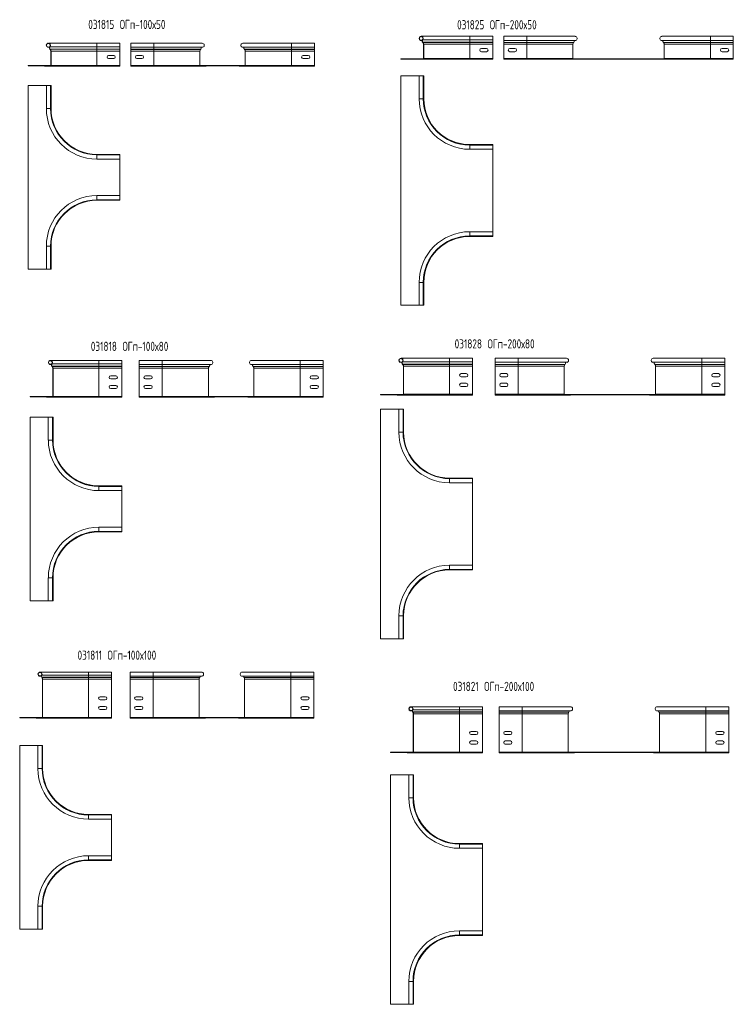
# Model space of a CAD drawing. Header units: millimetres. Extents: x -110 to 5821, y -2524 to 390.
# Tile 3 of 4: x 1359 to 2913, y -1865 to 280. Entities that reach past the tile are written whole.
import ezdxf

# ---------------------------------------------------------------- set-up
doc = ezdxf.new("R2010")
doc.units = ezdxf.units.MM
doc.styles.add('SLDTEXTSTYLE4', font='TXT', dxfattribs={"width": 0.7, "bigfont": 'bigfont'})

msp = doc.modelspace()

# ---------------------------------------------------------------- linework, layer by layer
at = {"color": 7, "linetype": 'Continuous', "lineweight": 15}
for p, q in [((2338.9, 243.3), (2233.2, 243.3)), ((2236.7, 235.8), (2236.3, 236.2)), ((2388.9, 243.3), (2338.9, 243.3)), ((2388.9, 235.8), (2388.9, 243.3)), ((2463, 243.3), (2413, 243.3)), ((2413, 243.3), (2413, 234.5)), ((2568.6, 243.3), (2463, 243.3)), ((2863, 243.3), (2757.3, 243.3)), ((2913, 243.3), (2863, 243.3)), ((2913, 243.3), (2913, 234.5)), ((1419.8, 219.4), (1420, 219.9)), ((1419.8, 219.4), (1423.6, 219.4)), ((1420, 219.9), (1423.8, 219.9)), ((1527.1, 228.2), (1421.4, 228.2)), ((1424.9, 220.7), (1424.5, 221.1)), ((1425.1, 215.4), (1424.7, 215.1)), ((1425.1, 214.7), (1424.7, 215.1)), ((1424.9, 220.7), (1527.1, 220.7)), ((1425.5, 215.1), (1425.1, 215.4)), ((1425.1, 215.4), (1527.1, 215.4)), ((1425.5, 215.1), (1425.1, 214.7)), ((1425.5, 215.1), (1527.1, 215.1)), ((1577.1, 228.2), (1527.1, 228.2)), ((1527.1, 215.4), (1527.1, 220.7)), ((1527.1, 220.7), (1577.1, 220.7)), ((1527.1, 215.1), (1527.1, 215.4)), ((1527.1, 215.4), (1577.1, 215.4)), ((1527.1, 210.9), (1527.1, 215.1)), ((1527.1, 215.1), (1577.1, 215.1)), ((1577.1, 220.7), (1577.1, 228.2)), ((1577.1, 215.4), (1577.1, 220.7)), ((1577.1, 215.1), (1577.1, 215.4)), ((1577.1, 210.9), (1577.1, 215.1)), ((1650.7, 228.2), (1600.7, 228.2)), ((1600.7, 228.2), (1600.7, 219.4)), ((1650.7, 219.4), (1600.7, 219.4)), ((1600.7, 215.1), (1600.7, 219.4)), ((1650.7, 215.1), (1600.7, 215.1)), ((1600.7, 214.7), (1600.7, 215.1)), ((1650.7, 214.7), (1600.7, 214.7)), ((1600.7, 210.9), (1600.7, 214.7)), ((1756.4, 228.2), (1650.7, 228.2)), ((1758, 219.4), (1650.7, 219.4)), ((1753.1, 215.1), (1650.7, 215.1)), ((1650.7, 214.7), (1650.7, 215.1)), ((1752.8, 214.7), (1650.7, 214.7)), ((1650.7, 210.9), (1650.7, 214.7)), ((1752.8, 214.7), (1753.1, 215.1)), ((1950.7, 219.4), (1843.5, 219.4)), ((1950.7, 228.2), (1845.1, 228.2)), ((1950.7, 215.1), (1848.3, 215.1)), ((1848.7, 214.7), (1848.3, 215.1)), ((1950.7, 214.7), (1848.7, 214.7)), ((2000.7, 228.2), (1950.7, 228.2)), ((2000.7, 219.4), (1950.7, 219.4)), ((2000.7, 215.1), (1950.7, 215.1)), ((1950.7, 214.7), (1950.7, 215.1)), ((2000.7, 214.7), (1950.7, 214.7)), ((1950.7, 210.9), (1950.7, 214.7)), ((2000.7, 228.2), (2000.7, 219.4)), ((2000.7, 215.1), (2000.7, 219.4)), ((2000.7, 214.7), (2000.7, 215.1)), ((2000.7, 210.9), (2000.7, 214.7)), ((2231.6, 234.5), (2231.8, 235)), ((2231.6, 234.5), (2235.4, 234.5)), ((2231.8, 235), (2235.5, 235)), ((2236.9, 230.5), (2236.5, 230.1)), ((2236.8, 229.8), (2236.5, 230.1)), ((2236.7, 235.8), (2338.9, 235.8)), ((2237.2, 230.1), (2236.8, 229.8)), ((2237.2, 230.1), (2236.9, 230.5)), ((2236.9, 230.5), (2338.9, 230.5)), ((2237.2, 230.1), (2338.9, 230.1)), ((2238.9, 226), (2238.3, 226)), ((2238.3, 194.8), (2238.3, 226)), ((2238.9, 194.8), (2238.9, 226)), ((2238.9, 226), (2338.9, 226)), ((2338.9, 230.5), (2338.9, 235.8)), ((2338.9, 235.8), (2388.9, 235.8)), ((2338.9, 230.1), (2338.9, 230.5)), ((2338.9, 230.5), (2388.9, 230.5)), ((2338.9, 226), (2338.9, 230.1)), ((2338.9, 230.1), (2388.9, 230.1)), ((2338.9, 194.8), (2338.9, 226)), ((2338.9, 226), (2388.9, 226)), ((2375.4, 216.8), (2364.4, 216.8)), ((2388.9, 230.5), (2388.9, 235.8)), ((2388.9, 230.1), (2388.9, 230.5)), ((2388.9, 226), (2388.9, 230.1)), ((2388.9, 194.8), (2388.9, 226)), ((2463, 234.5), (2413, 234.5)), ((2413, 230.1), (2413, 234.5)), ((2463, 230.1), (2413, 230.1)), ((2413, 229.8), (2413, 230.1)), ((2463, 229.8), (2413, 229.8)), ((2413, 226), (2413, 229.8)), ((2463, 226), (2413, 226)), ((2413, 194.8), (2413, 226)), ((2437.5, 216.8), (2426.5, 216.8)), ((2570.2, 234.5), (2463, 234.5)), ((2565.4, 230.1), (2463, 230.1)), ((2463, 229.8), (2463, 230.1)), ((2565, 229.8), (2463, 229.8)), ((2463, 226), (2463, 229.8)), ((2563.5, 226), (2463, 226)), ((2463, 194.8), (2463, 226)), ((2563.5, 194.8), (2563.5, 226)), ((2565, 229.8), (2565.4, 230.1)), ((2863, 234.5), (2755.7, 234.5)), ((2863, 230.1), (2760.6, 230.1)), ((2760.9, 229.8), (2760.6, 230.1)), ((2863, 229.8), (2760.9, 229.8)), ((2863, 226), (2762.4, 226)), ((2762.4, 194.8), (2762.4, 226)), ((2913, 234.5), (2863, 234.5)), ((2913, 230.1), (2863, 230.1)), ((2863, 229.8), (2863, 230.1)), ((2913, 229.8), (2863, 229.8)), ((2863, 226), (2863, 229.8)), ((2913, 226), (2863, 226)), ((2863, 194.8), (2863, 226)), ((2888.5, 216.8), (2899.5, 216.8)), ((2913, 230.1), (2913, 234.5)), ((2913, 229.8), (2913, 230.1)), ((2913, 226), (2913, 229.8)), ((2913, 194.8), (2913, 226)), ((1427.1, 210.9), (1426.6, 210.9)), ((1426.6, 179.7), (1426.6, 210.9)), ((1427.1, 179.7), (1427.1, 210.9)), ((1427.1, 210.9), (1527.1, 210.9)), ((1527.1, 179.7), (1527.1, 210.9)), ((1527.1, 210.9), (1577.1, 210.9)), ((1563.6, 201.7), (1552.6, 201.7)), ((1552.6, 194.7), (1563.6, 194.7)), ((1577.1, 179.7), (1577.1, 210.9)), ((1650.7, 210.9), (1600.7, 210.9)), ((1600.7, 179.7), (1600.7, 210.9)), ((1625.2, 201.7), (1614.2, 201.7)), ((1614.2, 194.7), (1625.2, 194.7)), ((1751.3, 210.9), (1650.7, 210.9)), ((1650.7, 179.7), (1650.7, 210.9)), ((1751.3, 179.7), (1751.3, 210.9)), ((1950.7, 210.9), (1850.2, 210.9)), ((1850.2, 179.7), (1850.2, 210.9)), ((2000.7, 210.9), (1950.7, 210.9)), ((1950.7, 179.7), (1950.7, 210.9)), ((1976.2, 201.7), (1987.2, 201.7)), ((1987.2, 194.7), (1976.2, 194.7)), ((2000.7, 179.7), (2000.7, 210.9)), ((2188.9, 194.5), (2188.9, 193.8)), ((2188.9, 194.5), (2237.4, 194.5)), ((2188.9, 193.8), (2237.4, 193.8)), ((2224.9, 193.8), (2237.4, 193.8)), ((2224.9, 193.3), (2224.9, 193.8)), ((2224.9, 193.3), (2237.4, 193.3)), ((2237.4, 194.5), (2237.4, 193.8)), ((2237.4, 194.5), (2238.3, 194.5)), ((2237.4, 193.3), (2237.4, 193.8)), ((2237.4, 193.3), (2338.9, 193.3)), ((2338.9, 193.3), (2237.4, 193.3)), ((2238.9, 194.8), (2238.3, 194.8)), ((2238.9, 194.8), (2338.9, 194.8)), ((2338.9, 193.3), (2338.9, 194.8)), ((2338.9, 194.8), (2388.9, 194.8)), ((2338.9, 193.3), (2388.9, 193.3)), ((2364.4, 209.8), (2375.4, 209.8)), ((2388.9, 193.3), (2388.9, 194.8)), ((2413, 194.5), (2413, 194.8)), ((2463, 194.8), (2413, 194.8)), ((2413, 194.5), (2413, 193.8)), ((2413, 194.5), (2913, 194.5)), ((2413, 193.8), (2913, 193.8)), ((2413, 193.3), (2413, 193.8)), ((2463, 193.3), (2413, 193.3)), ((2426.5, 209.8), (2437.5, 209.8)), ((2563.5, 194.8), (2463, 194.8)), ((2463, 193.3), (2463, 193.8)), ((2577, 193.3), (2463, 193.3)), ((2577, 193.3), (2577, 193.8)), ((2749, 193.3), (2749, 193.8)), ((2863, 193.3), (2749, 193.3)), ((2863, 194.8), (2762.4, 194.8)), ((2913, 194.8), (2863, 194.8)), ((2863, 193.3), (2863, 193.8)), ((2913, 193.3), (2863, 193.3)), ((2899.5, 209.8), (2888.5, 209.8)), ((2913, 194.5), (2913, 194.8)), ((2913, 194.5), (2913, 193.8)), ((2913, 193.3), (2913, 193.8)), ((1377.1, 179.5), (1377.1, 178.8)), ((1377.1, 179.5), (1425.6, 179.5)), ((1377.1, 178.8), (1425.6, 178.8)), ((1413.1, 178.8), (1425.6, 178.8)), ((1413.1, 178.2), (1413.1, 178.8)), ((1413.1, 178.2), (1425.6, 178.2)), ((1425.6, 179.5), (1425.6, 178.8)), ((1425.6, 179.5), (1426.5, 179.5)), ((1425.6, 178.2), (1425.6, 178.8)), ((1425.6, 178.2), (1527.1, 178.2)), ((1527.1, 178.2), (1425.6, 178.2)), ((1427.1, 179.7), (1426.6, 179.7)), ((1427.1, 179.7), (1527.1, 179.7)), ((1527.1, 178.2), (1527.1, 179.7)), ((1527.1, 179.7), (1577.1, 179.7)), ((1527.1, 178.2), (1577.1, 178.2)), ((1577.1, 178.2), (1577.1, 179.7)), ((1600.7, 179.5), (1600.7, 179.7)), ((1650.7, 179.7), (1600.7, 179.7)), ((1600.7, 179.5), (1600.7, 178.8)), ((1600.7, 179.5), (2000.7, 179.5)), ((1600.7, 178.8), (2000.7, 178.8)), ((1600.7, 178.2), (1600.7, 178.8)), ((1650.7, 178.2), (1600.7, 178.2)), ((1751.3, 179.7), (1650.7, 179.7)), ((1650.7, 178.2), (1650.7, 178.8)), ((1764.7, 178.2), (1650.7, 178.2)), ((1764.7, 178.2), (1764.7, 178.8)), ((1836.7, 178.2), (1836.7, 178.8)), ((1950.7, 178.2), (1836.7, 178.2)), ((1950.7, 179.7), (1850.2, 179.7)), ((2000.7, 179.7), (1950.7, 179.7)), ((1950.7, 178.2), (1950.7, 178.8)), ((2000.7, 178.2), (1950.7, 178.2)), ((2000.7, 179.5), (2000.7, 179.7)), ((2000.7, 179.5), (2000.7, 178.8)), ((2000.7, 178.2), (2000.7, 178.8)), ((2228.6, 157.5), (2188.9, 157.5)), ((2188.9, 157.5), (2188.9, -342.5)), ((2228.6, 157.5), (2228.6, 107.5)), ((2237.7, 157.5), (2228.6, 157.5)), ((2237.7, 107.5), (2237.7, 157.5)), ((2238.9, 157.5), (2237.7, 157.5)), ((2238.9, 107.5), (2238.9, 157.5)), ((1416.9, 136.2), (1377.1, 136.2)), ((1377.1, 136.2), (1377.1, -263.8)), ((1416.9, 136.2), (1416.9, 86.2)), ((1426, 136.2), (1416.9, 136.2)), ((1426, 86.2), (1426, 136.2)), ((1427.1, 136.2), (1426, 136.2)), ((1427.1, 86.2), (1427.1, 136.2)), ((2388.9, 7.5), (2338.9, 7.5)), ((2388.9, 6.4), (2338.9, 6.4)), ((2388.9, 7.5), (2388.9, 6.4)), ((2388.9, 6.4), (2388.9, -2.7)), ((1577.1, -13.8), (1527.1, -13.8)), ((1577.1, -14.9), (1527.1, -14.9)), ((1577.1, -13.8), (1577.1, -14.9)), ((1577.1, -14.9), (1577.1, -24)), ((2338.9, -2.7), (2388.9, -2.7)), ((2388.9, -182.3), (2388.9, -2.7)), ((1527.1, -24), (1577.1, -24)), ((1577.1, -103.6), (1577.1, -24)), ((1577.1, -103.6), (1527.1, -103.6)), ((1577.1, -112.7), (1577.1, -103.6)), ((1527.1, -112.7), (1577.1, -112.7)), ((1527.1, -113.8), (1577.1, -113.8)), ((1577.1, -113.8), (1577.1, -112.7)), ((2388.9, -182.3), (2338.9, -182.3)), ((2338.9, -191.4), (2388.9, -191.4)), ((2338.9, -192.5), (2388.9, -192.5)), ((2388.9, -191.4), (2388.9, -182.3)), ((2388.9, -192.5), (2388.9, -191.4)), ((1416.9, -213.8), (1416.9, -263.8)), ((1426, -263.8), (1426, -213.8)), ((1427.1, -263.8), (1427.1, -213.8)), ((1377.1, -263.8), (1416.9, -263.8)), ((1426, -263.8), (1416.9, -263.8)), ((1427.1, -263.8), (1426, -263.8)), ((2228.6, -292.5), (2228.6, -342.5)), ((2237.7, -342.5), (2237.7, -292.5)), ((2238.9, -342.5), (2238.9, -292.5)), ((2188.9, -342.5), (2228.6, -342.5)), ((2237.7, -342.5), (2228.6, -342.5)), ((2238.9, -342.5), (2237.7, -342.5)), ((1424.2, -471.3), (1424.4, -470.7)), ((1424.2, -471.3), (1428, -471.3)), ((1424.4, -470.7), (1428.2, -470.7)), ((1531.5, -462.4), (1425.8, -462.4)), ((1429.3, -469.9), (1428.9, -469.5)), ((1429.3, -469.9), (1531.5, -469.9)), ((1581.5, -462.4), (1531.5, -462.4)), ((1531.5, -475.2), (1531.5, -469.9)), ((1531.5, -469.9), (1581.5, -469.9)), ((1581.5, -469.9), (1581.5, -462.4)), ((1581.5, -475.2), (1581.5, -469.9)), ((1669.4, -462.4), (1619.4, -462.4)), ((1619.4, -462.4), (1619.4, -471.3)), ((1669.4, -471.3), (1619.4, -471.3)), ((1619.4, -475.6), (1619.4, -471.3)), ((1775, -462.4), (1669.4, -462.4)), ((1776.6, -471.3), (1669.4, -471.3)), ((1969.4, -471.3), (1862.1, -471.3)), ((1969.4, -462.4), (1863.7, -462.4)), ((2019.4, -462.4), (1969.4, -462.4)), ((2019.4, -471.3), (1969.4, -471.3)), ((2019.4, -462.4), (2019.4, -471.3)), ((2019.4, -475.6), (2019.4, -471.3)), ((2187.7, -466.7), (2187.9, -466.2)), ((2187.7, -466.7), (2191.4, -466.7)), ((2187.9, -466.2), (2191.6, -466.2)), ((2294.9, -457.9), (2189.3, -457.9)), ((2192.8, -465.4), (2192.3, -465)), ((2192.9, -470.7), (2192.5, -471.1)), ((2192.9, -471.4), (2192.5, -471.1)), ((2192.8, -465.4), (2294.9, -465.4)), ((2193.3, -471.1), (2192.9, -470.7)), ((2192.9, -470.7), (2294.9, -470.7)), ((2193.3, -471.1), (2192.9, -471.4)), ((2193.3, -471.1), (2294.9, -471.1)), ((2344.9, -457.9), (2294.9, -457.9)), ((2294.9, -470.7), (2294.9, -465.4)), ((2294.9, -465.4), (2344.9, -465.4)), ((2294.9, -471.1), (2294.9, -470.7)), ((2294.9, -470.7), (2344.9, -470.7)), ((2294.9, -475.2), (2294.9, -471.1)), ((2294.9, -471.1), (2344.9, -471.1)), ((2344.9, -465.4), (2344.9, -457.9)), ((2344.9, -470.7), (2344.9, -465.4)), ((2344.9, -471.1), (2344.9, -470.7)), ((2344.9, -475.2), (2344.9, -471.1)), ((2444.2, -457.9), (2394.2, -457.9)), ((2394.2, -457.9), (2394.2, -466.7)), ((2444.2, -466.7), (2394.2, -466.7)), ((2394.2, -471.1), (2394.2, -466.7)), ((2444.2, -471.1), (2394.2, -471.1)), ((2394.2, -471.4), (2394.2, -471.1)), ((2444.2, -471.4), (2394.2, -471.4)), ((2394.2, -475.2), (2394.2, -471.4)), ((2549.9, -457.9), (2444.2, -457.9)), ((2551.5, -466.7), (2444.2, -466.7)), ((2546.6, -471.1), (2444.2, -471.1)), ((2444.2, -471.4), (2444.2, -471.1)), ((2546.3, -471.4), (2444.2, -471.4)), ((2444.2, -475.2), (2444.2, -471.4)), ((2546.3, -471.4), (2546.6, -471.1)), ((2844.2, -466.7), (2737, -466.7)), ((2844.2, -457.9), (2738.6, -457.9)), ((2844.2, -471.1), (2741.8, -471.1)), ((2742.2, -471.4), (2741.8, -471.1)), ((2844.2, -471.4), (2742.2, -471.4)), ((2894.2, -457.9), (2844.2, -457.9)), ((2894.2, -466.7), (2844.2, -466.7)), ((2894.2, -471.1), (2844.2, -471.1)), ((2844.2, -471.4), (2844.2, -471.1)), ((2894.2, -471.4), (2844.2, -471.4)), ((2844.2, -475.2), (2844.2, -471.4)), ((2894.2, -457.9), (2894.2, -466.7)), ((2894.2, -471.1), (2894.2, -466.7)), ((2894.2, -471.4), (2894.2, -471.1)), ((2894.2, -475.2), (2894.2, -471.4)), ((1429.5, -475.2), (1429.1, -475.6)), ((1429.4, -475.9), (1429.1, -475.6)), ((1429.8, -475.6), (1429.4, -475.9)), ((1429.8, -475.6), (1429.5, -475.2)), ((1429.5, -475.2), (1531.5, -475.2)), ((1429.8, -475.6), (1531.5, -475.6)), ((1431.5, -479.7), (1430.9, -479.7)), ((1430.9, -540.9), (1430.9, -479.7)), ((1431.5, -540.9), (1431.5, -479.7)), ((1431.5, -479.7), (1531.5, -479.7)), ((1531.5, -475.6), (1531.5, -475.2)), ((1531.5, -475.2), (1581.5, -475.2)), ((1531.5, -479.7), (1531.5, -475.6)), ((1531.5, -475.6), (1581.5, -475.6)), ((1531.5, -540.9), (1531.5, -479.7)), ((1531.5, -479.7), (1581.5, -479.7)), ((1581.5, -475.6), (1581.5, -475.2)), ((1581.5, -479.7), (1581.5, -475.6)), ((1581.5, -540.9), (1581.5, -479.7)), ((1669.4, -475.6), (1619.4, -475.6)), ((1619.4, -475.9), (1619.4, -475.6)), ((1669.4, -475.9), (1619.4, -475.9)), ((1619.4, -479.7), (1619.4, -475.9)), ((1669.4, -479.7), (1619.4, -479.7)), ((1619.4, -540.9), (1619.4, -479.7)), ((1771.7, -475.6), (1669.4, -475.6)), ((1669.4, -475.9), (1669.4, -475.6)), ((1771.4, -475.9), (1669.4, -475.9)), ((1669.4, -479.7), (1669.4, -475.9)), ((1769.9, -479.7), (1669.4, -479.7)), ((1669.4, -540.9), (1669.4, -479.7)), ((1769.9, -540.9), (1769.9, -479.7)), ((1771.4, -475.9), (1771.7, -475.6)), ((1969.4, -475.6), (1867, -475.6)), ((1867.3, -475.9), (1867, -475.6)), ((1969.4, -475.9), (1867.3, -475.9)), ((1969.4, -479.7), (1868.8, -479.7)), ((1868.8, -540.9), (1868.8, -479.7)), ((2019.4, -475.6), (1969.4, -475.6)), ((1969.4, -475.9), (1969.4, -475.6)), ((2019.4, -475.9), (1969.4, -475.9)), ((1969.4, -479.7), (1969.4, -475.9)), ((2019.4, -479.7), (1969.4, -479.7)), ((1969.4, -540.9), (1969.4, -479.7)), ((2019.4, -475.9), (2019.4, -475.6)), ((2019.4, -479.7), (2019.4, -475.9)), ((2019.4, -540.9), (2019.4, -479.7)), ((2194.4, -536.4), (2194.4, -475.2)), ((2194.9, -475.2), (2194.4, -475.2)), ((2194.9, -536.4), (2194.9, -475.2)), ((2194.9, -475.2), (2294.9, -475.2)), ((2294.9, -536.4), (2294.9, -475.2)), ((2294.9, -475.2), (2344.9, -475.2)), ((2331.4, -491.4), (2320.4, -491.4)), ((2344.9, -536.4), (2344.9, -475.2)), ((2444.2, -475.2), (2394.2, -475.2)), ((2394.2, -536.4), (2394.2, -475.2)), ((2418.7, -491.4), (2407.7, -491.4)), ((2544.8, -475.2), (2444.2, -475.2)), ((2444.2, -536.4), (2444.2, -475.2)), ((2544.8, -536.4), (2544.8, -475.2)), ((2844.2, -475.2), (2743.7, -475.2)), ((2743.7, -536.4), (2743.7, -475.2)), ((2894.2, -475.2), (2844.2, -475.2)), ((2844.2, -536.4), (2844.2, -475.2)), ((2869.7, -491.4), (2880.7, -491.4)), ((2894.2, -536.4), (2894.2, -475.2)), ((1568, -495.9), (1557, -495.9)), ((1557, -502.9), (1568, -502.9)), ((1643.9, -495.9), (1632.9, -495.9)), ((1632.9, -502.9), (1643.9, -502.9)), ((1994.9, -495.9), (2005.9, -495.9)), ((2005.9, -502.9), (1994.9, -502.9)), ((2320.4, -498.4), (2331.4, -498.4)), ((2331.4, -512.4), (2320.4, -512.4)), ((2407.7, -498.4), (2418.7, -498.4)), ((2418.7, -512.4), (2407.7, -512.4)), ((2880.7, -498.4), (2869.7, -498.4)), ((2869.7, -512.4), (2880.7, -512.4)), ((1568, -516.9), (1557, -516.9)), ((1557, -523.9), (1568, -523.9)), ((1643.9, -516.9), (1632.9, -516.9)), ((1632.9, -523.9), (1643.9, -523.9)), ((1994.9, -516.9), (2005.9, -516.9)), ((2005.9, -523.9), (1994.9, -523.9)), ((2320.4, -519.4), (2331.4, -519.4)), ((2407.7, -519.4), (2418.7, -519.4)), ((2880.7, -519.4), (2869.7, -519.4)), ((1381.5, -541.2), (1430, -541.2)), ((1381.5, -541.2), (1381.5, -541.9)), ((1381.5, -541.9), (1430, -541.9)), ((1417.5, -541.9), (1430, -541.9)), ((1417.5, -542.4), (1417.5, -541.9)), ((1417.5, -542.4), (1430, -542.4)), ((1430, -541.2), (1430, -541.9)), ((1430, -541.2), (1430.9, -541.2)), ((1430, -542.4), (1430, -541.9)), ((1430, -542.4), (1531.5, -542.4)), ((1431.5, -540.9), (1430.9, -540.9)), ((1431.5, -540.9), (1531.5, -540.9)), ((1531.5, -542.4), (1531.5, -540.9)), ((1531.5, -540.9), (1581.5, -540.9)), ((1531.5, -542.4), (1581.5, -542.4)), ((1581.5, -542.4), (1581.5, -540.9)), ((1669.4, -540.9), (1619.4, -540.9)), ((1619.4, -541.2), (1619.4, -540.9)), ((1619.4, -541.2), (1619.4, -541.9)), ((1619.4, -541.2), (2019.4, -541.2)), ((1619.4, -541.9), (2019.4, -541.9)), ((1619.4, -542.4), (1619.4, -541.9)), ((1669.4, -542.4), (1619.4, -542.4)), ((1769.9, -540.9), (1669.4, -540.9)), ((1669.4, -542.4), (1669.4, -541.9)), ((1783.4, -542.4), (1669.4, -542.4)), ((1783.4, -542.4), (1783.4, -541.9)), ((1855.4, -542.4), (1855.4, -541.9)), ((1969.4, -542.4), (1855.4, -542.4)), ((1969.4, -540.9), (1868.8, -540.9)), ((2019.4, -540.9), (1969.4, -540.9)), ((1969.4, -542.4), (1969.4, -541.9)), ((2019.4, -542.4), (1969.4, -542.4)), ((2019.4, -541.2), (2019.4, -540.9)), ((2019.4, -541.2), (2019.4, -541.9)), ((2019.4, -542.4), (2019.4, -541.9)), ((2144.9, -536.7), (2193.4, -536.7)), ((2144.9, -536.7), (2144.9, -537.4)), ((2144.9, -537.4), (2193.4, -537.4)), ((2180.9, -537.4), (2193.4, -537.4)), ((2180.9, -537.9), (2180.9, -537.4)), ((2180.9, -537.9), (2193.4, -537.9)), ((2193.4, -536.7), (2193.4, -537.4)), ((2193.4, -536.7), (2194.3, -536.7)), ((2193.4, -537.9), (2193.4, -537.4)), ((2193.4, -537.9), (2294.9, -537.9)), ((2194.9, -536.4), (2194.4, -536.4)), ((2194.9, -536.4), (2294.9, -536.4)), ((2294.9, -537.9), (2294.9, -536.4)), ((2294.9, -536.4), (2344.9, -536.4)), ((2294.9, -537.9), (2344.9, -537.9)), ((2344.9, -537.9), (2344.9, -536.4)), ((2444.2, -536.4), (2394.2, -536.4)), ((2394.2, -536.7), (2394.2, -536.4)), ((2394.2, -536.7), (2394.2, -537.4)), ((2394.2, -536.7), (2894.2, -536.7)), ((2394.2, -537.4), (2894.2, -537.4)), ((2394.2, -537.9), (2394.2, -537.4)), ((2444.2, -537.9), (2394.2, -537.9)), ((2544.8, -536.4), (2444.2, -536.4)), ((2444.2, -537.9), (2444.2, -537.4)), ((2558.2, -537.9), (2444.2, -537.9)), ((2558.2, -537.9), (2558.2, -537.4)), ((2730.2, -537.9), (2730.2, -537.4)), ((2844.2, -537.9), (2730.2, -537.9)), ((2844.2, -536.4), (2743.7, -536.4)), ((2894.2, -536.4), (2844.2, -536.4)), ((2844.2, -537.9), (2844.2, -537.4)), ((2894.2, -537.9), (2844.2, -537.9)), ((2894.2, -536.7), (2894.2, -536.4)), ((2894.2, -536.7), (2894.2, -537.4)), ((2894.2, -537.9), (2894.2, -537.4)), ((2184.7, -568.8), (2144.9, -568.8)), ((2144.9, -568.8), (2144.9, -1068.8)), ((2184.7, -568.8), (2184.7, -618.8)), ((2193.8, -568.8), (2184.7, -568.8)), ((2193.8, -618.8), (2193.8, -568.8)), ((2194.9, -568.8), (2193.8, -568.8)), ((2194.9, -618.8), (2194.9, -568.8)), ((1421.2, -585.9), (1381.5, -585.9)), ((1381.5, -585.9), (1381.5, -985.9)), ((1421.2, -585.9), (1421.2, -635.9)), ((1430.3, -585.9), (1421.2, -585.9)), ((1430.3, -635.9), (1430.3, -585.9)), ((1431.5, -585.9), (1430.3, -585.9)), ((1431.5, -635.9), (1431.5, -585.9)), ((2344.9, -718.8), (2294.9, -718.8)), ((2344.9, -719.9), (2294.9, -719.9)), ((2294.9, -729), (2344.9, -729)), ((2344.9, -718.8), (2344.9, -719.9)), ((2344.9, -719.9), (2344.9, -729)), ((2344.9, -908.6), (2344.9, -729)), ((1581.5, -735.9), (1531.5, -735.9)), ((1581.5, -737.1), (1531.5, -737.1)), ((1531.5, -746.2), (1581.5, -746.2)), ((1581.5, -735.9), (1581.5, -737.1)), ((1581.5, -737.1), (1581.5, -746.2)), ((1581.5, -825.7), (1581.5, -746.2)), ((1581.5, -825.7), (1531.5, -825.7)), ((1531.5, -834.8), (1581.5, -834.8)), ((1531.5, -835.9), (1581.5, -835.9)), ((1581.5, -834.8), (1581.5, -825.7)), ((1581.5, -835.9), (1581.5, -834.8)), ((2344.9, -908.6), (2294.9, -908.6)), ((2294.9, -917.7), (2344.9, -917.7)), ((2294.9, -918.8), (2344.9, -918.8)), ((2344.9, -917.7), (2344.9, -908.6)), ((2344.9, -918.8), (2344.9, -917.7)), ((1421.2, -935.9), (1421.2, -985.9)), ((1430.3, -985.9), (1430.3, -935.9)), ((1431.5, -985.9), (1431.5, -935.9)), ((1381.5, -985.9), (1421.2, -985.9)), ((1430.3, -985.9), (1421.2, -985.9)), ((1431.5, -985.9), (1430.3, -985.9)), ((2184.7, -1018.8), (2184.7, -1068.8)), ((2193.8, -1068.8), (2193.8, -1018.8)), ((2194.9, -1068.8), (2194.9, -1018.8)), ((2144.9, -1068.8), (2184.7, -1068.8)), ((2193.8, -1068.8), (2184.7, -1068.8)), ((2194.9, -1068.8), (2193.8, -1068.8)), ((1401.6, -1150.3), (1401.8, -1149.8)), ((1401.6, -1150.3), (1406.1, -1150.3)), ((1401.8, -1149.8), (1406.1, -1149.8)), ((1508.8, -1141.5), (1403.2, -1141.5)), ((1407.1, -1148.3), (1406.7, -1148)), ((1407.4, -1152.6), (1406.9, -1153)), ((1407.2, -1153.4), (1406.9, -1153)), ((1407.1, -1148.3), (1508.8, -1148.3)), ((1407.7, -1153), (1407.2, -1153.4)), ((1407.7, -1153), (1407.4, -1152.6)), ((1407.4, -1152.6), (1508.8, -1152.6)), ((1407.7, -1153), (1508.8, -1153)), ((1408.8, -1156.6), (1408.3, -1156.6)), ((1408.3, -1240), (1408.3, -1156.6)), ((1408.8, -1240), (1408.8, -1156.6)), ((1408.8, -1156.6), (1508.8, -1156.6)), ((1558.8, -1141.5), (1508.8, -1141.5)), ((1508.8, -1152.6), (1508.8, -1148.3)), ((1508.8, -1148.3), (1558.8, -1148.3)), ((1508.8, -1153), (1508.8, -1152.6)), ((1508.8, -1152.6), (1558.8, -1152.6)), ((1508.8, -1156.6), (1508.8, -1153)), ((1508.8, -1153), (1558.8, -1153)), ((1508.8, -1240), (1508.8, -1156.6)), ((1508.8, -1156.6), (1558.8, -1156.6)), ((1558.8, -1148.3), (1558.8, -1141.5)), ((1558.8, -1152.6), (1558.8, -1148.3)), ((1558.8, -1153), (1558.8, -1152.6)), ((1558.8, -1156.6), (1558.8, -1153)), ((1558.8, -1240), (1558.8, -1156.6)), ((1649.2, -1141.5), (1599.2, -1141.5)), ((1599.2, -1141.5), (1599.2, -1150.3)), ((1649.2, -1150.3), (1599.2, -1150.3)), ((1599.2, -1153), (1599.2, -1150.3)), ((1649.2, -1153), (1599.2, -1153)), ((1599.2, -1153.4), (1599.2, -1153)), ((1649.2, -1153.4), (1599.2, -1153.4)), ((1599.2, -1156.6), (1599.2, -1153.4)), ((1649.2, -1156.6), (1599.2, -1156.6)), ((1599.2, -1240), (1599.2, -1156.6)), ((1754.9, -1141.5), (1649.2, -1141.5)), ((1756.5, -1150.3), (1649.2, -1150.3)), ((1751.1, -1153), (1649.2, -1153)), ((1649.2, -1153.4), (1649.2, -1153)), ((1750.8, -1153.4), (1649.2, -1153.4)), ((1649.2, -1156.6), (1649.2, -1153.4)), ((1749.8, -1156.6), (1649.2, -1156.6)), ((1649.2, -1240), (1649.2, -1156.6)), ((1749.8, -1240), (1749.8, -1156.6)), ((1750.8, -1153.4), (1751.1, -1153)), ((1949.2, -1150.3), (1842, -1150.3)), ((1949.2, -1141.5), (1843.5, -1141.5)), ((1949.2, -1153), (1847.3, -1153)), ((1847.6, -1153.4), (1847.3, -1153)), ((1949.2, -1153.4), (1847.6, -1153.4)), ((1949.2, -1156.6), (1848.7, -1156.6)), ((1848.7, -1240), (1848.7, -1156.6)), ((1999.2, -1141.5), (1949.2, -1141.5)), ((1999.2, -1150.3), (1949.2, -1150.3)), ((1999.2, -1153), (1949.2, -1153)), ((1949.2, -1153.4), (1949.2, -1153)), ((1999.2, -1153.4), (1949.2, -1153.4)), ((1949.2, -1156.6), (1949.2, -1153.4)), ((1999.2, -1156.6), (1949.2, -1156.6)), ((1949.2, -1240), (1949.2, -1156.6)), ((1999.2, -1141.5), (1999.2, -1150.3)), ((1999.2, -1153), (1999.2, -1150.3)), ((1999.2, -1153.4), (1999.2, -1153)), ((1999.2, -1156.6), (1999.2, -1153.4)), ((1999.2, -1240), (1999.2, -1156.6)), ((1545.3, -1195), (1534.3, -1195)), ((1623.7, -1195), (1612.7, -1195)), ((1974.7, -1195), (1985.7, -1195)), ((1534.3, -1202), (1545.3, -1202)), ((1545.3, -1216), (1534.3, -1216)), ((1612.7, -1202), (1623.7, -1202)), ((1623.7, -1216), (1612.7, -1216)), ((1985.7, -1202), (1974.7, -1202)), ((1974.7, -1216), (1985.7, -1216)), ((2316.6, -1216.9), (2210.9, -1216.9)), ((2366.6, -1216.9), (2316.6, -1216.9)), ((2366.6, -1223.7), (2366.6, -1216.9)), ((2452.9, -1216.9), (2402.9, -1216.9)), ((2402.9, -1216.9), (2402.9, -1225.7)), ((2558.5, -1216.9), (2452.9, -1216.9)), ((2852.9, -1216.9), (2747.2, -1216.9)), ((2902.9, -1216.9), (2852.9, -1216.9)), ((2902.9, -1216.9), (2902.9, -1225.7)), ((1358.8, -1240.2), (1358.8, -1240.9)), ((1358.8, -1240.2), (1407.3, -1240.2)), ((1358.8, -1240.9), (1407.3, -1240.9)), ((1394.8, -1240.9), (1407.3, -1240.9)), ((1394.8, -1241.5), (1394.8, -1240.9)), ((1394.8, -1241.5), (1407.3, -1241.5)), ((1407.3, -1240.2), (1407.3, -1240.9)), ((1407.3, -1240.2), (1408.3, -1240.2)), ((1407.3, -1241.5), (1407.3, -1240.9)), ((1407.3, -1241.5), (1508.8, -1241.5)), ((1508.8, -1241.5), (1407.3, -1241.5)), ((1408.8, -1240), (1408.3, -1240)), ((1408.8, -1240), (1508.8, -1240)), ((1508.8, -1241.5), (1508.8, -1240)), ((1508.8, -1240), (1558.8, -1240)), ((1508.8, -1241.5), (1558.8, -1241.5)), ((1534.3, -1223), (1545.3, -1223)), ((1558.8, -1241.5), (1558.8, -1240)), ((1599.2, -1240.2), (1599.2, -1240)), ((1649.2, -1240), (1599.2, -1240)), ((1599.2, -1240.2), (1999.2, -1240.2)), ((1599.2, -1240.2), (1599.2, -1240.9)), ((1599.2, -1241.5), (1599.2, -1240.9)), ((1599.2, -1240.9), (1999.2, -1240.9)), ((1649.2, -1241.5), (1599.2, -1241.5)), ((1612.7, -1223), (1623.7, -1223)), ((1749.8, -1240), (1649.2, -1240)), ((1649.2, -1241.5), (1649.2, -1240.9)), ((1763.2, -1241.5), (1649.2, -1241.5)), ((1763.2, -1241.5), (1763.2, -1240.9)), ((1835.2, -1241.5), (1835.2, -1240.9)), ((1949.2, -1241.5), (1835.2, -1241.5)), ((1949.2, -1240), (1848.7, -1240)), ((1999.2, -1240), (1949.2, -1240)), ((1949.2, -1241.5), (1949.2, -1240.9)), ((1999.2, -1241.5), (1949.2, -1241.5)), ((1985.7, -1223), (1974.7, -1223)), ((1999.2, -1240.2), (1999.2, -1240)), ((1999.2, -1240.2), (1999.2, -1240.9)), ((1999.2, -1241.5), (1999.2, -1240.9)), ((2209.3, -1225.7), (2209.5, -1225.2)), ((2209.3, -1225.7), (2213.8, -1225.7)), ((2209.5, -1225.2), (2213.8, -1225.2)), ((2214.8, -1223.7), (2214.4, -1223.5)), ((2215.1, -1228.1), (2214.6, -1228.4)), ((2214.9, -1228.8), (2214.6, -1228.4)), ((2214.8, -1223.7), (2316.6, -1223.7)), ((2215.4, -1228.5), (2214.9, -1228.8)), ((2215.4, -1228.5), (2215.1, -1228.1)), ((2215.1, -1228.1), (2316.6, -1228.1)), ((2215.4, -1228.5), (2316.6, -1228.5)), ((2216.6, -1232), (2216, -1232)), ((2216, -1315.4), (2216, -1232)), ((2216.6, -1315.4), (2216.6, -1232)), ((2216.6, -1232), (2316.6, -1232)), ((2316.6, -1228.1), (2316.6, -1223.7)), ((2316.6, -1223.7), (2366.6, -1223.7)), ((2316.6, -1228.5), (2316.6, -1228.1)), ((2316.6, -1228.1), (2366.6, -1228.1)), ((2316.6, -1232), (2316.6, -1228.5)), ((2316.6, -1228.5), (2366.6, -1228.5)), ((2316.6, -1315.4), (2316.6, -1232)), ((2316.6, -1232), (2366.6, -1232)), ((2366.6, -1228.1), (2366.6, -1223.7)), ((2366.6, -1228.5), (2366.6, -1228.1)), ((2366.6, -1232), (2366.6, -1228.5)), ((2366.6, -1315.4), (2366.6, -1232)), ((2452.9, -1225.7), (2402.9, -1225.7)), ((2402.9, -1228.4), (2402.9, -1225.7)), ((2452.9, -1228.4), (2402.9, -1228.4)), ((2402.9, -1228.8), (2402.9, -1228.4)), ((2452.9, -1228.8), (2402.9, -1228.8)), ((2402.9, -1232), (2402.9, -1228.8)), ((2452.9, -1232), (2402.9, -1232)), ((2402.9, -1315.4), (2402.9, -1232)), ((2560.1, -1225.7), (2452.9, -1225.7)), ((2554.8, -1228.4), (2452.9, -1228.4)), ((2452.9, -1228.8), (2452.9, -1228.4)), ((2554.5, -1228.8), (2452.9, -1228.8)), ((2452.9, -1232), (2452.9, -1228.8)), ((2553.4, -1232), (2452.9, -1232)), ((2452.9, -1315.4), (2452.9, -1232)), ((2553.4, -1315.4), (2553.4, -1232)), ((2554.5, -1228.8), (2554.8, -1228.4)), ((2852.9, -1225.7), (2745.6, -1225.7)), ((2852.9, -1228.4), (2751, -1228.4)), ((2751.2, -1228.8), (2751, -1228.4)), ((2852.9, -1228.8), (2751.2, -1228.8)), ((2852.9, -1232), (2752.3, -1232)), ((2752.3, -1315.4), (2752.3, -1232)), ((2902.9, -1225.7), (2852.9, -1225.7)), ((2902.9, -1228.4), (2852.9, -1228.4)), ((2852.9, -1228.8), (2852.9, -1228.4)), ((2902.9, -1228.8), (2852.9, -1228.8)), ((2852.9, -1232), (2852.9, -1228.8)), ((2902.9, -1232), (2852.9, -1232)), ((2852.9, -1315.4), (2852.9, -1232)), ((2902.9, -1228.4), (2902.9, -1225.7)), ((2902.9, -1228.8), (2902.9, -1228.4)), ((2902.9, -1232), (2902.9, -1228.8)), ((2902.9, -1315.4), (2902.9, -1232)), ((2353.1, -1270.4), (2342.1, -1270.4)), ((2342.1, -1277.4), (2353.1, -1277.4)), ((2427.4, -1270.4), (2416.4, -1270.4)), ((2416.4, -1277.4), (2427.4, -1277.4)), ((2878.4, -1270.4), (2889.4, -1270.4)), ((2889.4, -1277.4), (2878.4, -1277.4)), ((1398.6, -1301.5), (1358.8, -1301.5)), ((1358.8, -1301.5), (1358.8, -1701.5)), ((1398.6, -1301.5), (1398.6, -1351.5)), ((1407.7, -1301.5), (1398.6, -1301.5)), ((1407.7, -1351.5), (1407.7, -1301.5)), ((1408.8, -1301.5), (1407.7, -1301.5)), ((1408.8, -1351.5), (1408.8, -1301.5)), ((2353.1, -1291.4), (2342.1, -1291.4)), ((2342.1, -1298.4), (2353.1, -1298.4)), ((2427.4, -1291.4), (2416.4, -1291.4)), ((2416.4, -1298.4), (2427.4, -1298.4)), ((2878.4, -1291.4), (2889.4, -1291.4)), ((2889.4, -1298.4), (2878.4, -1298.4)), ((2166.6, -1315.7), (2215.1, -1315.7)), ((2166.6, -1315.7), (2166.6, -1316.4)), ((2166.6, -1316.4), (2215.1, -1316.4)), ((2202.6, -1316.4), (2215.1, -1316.4)), ((2202.6, -1316.9), (2202.6, -1316.4)), ((2202.6, -1316.9), (2215.1, -1316.9)), ((2215.1, -1315.7), (2215.1, -1316.4)), ((2215.1, -1315.7), (2216, -1315.7)), ((2215.1, -1316.9), (2215.1, -1316.4)), ((2215.1, -1316.9), (2316.6, -1316.9)), ((2216.6, -1315.4), (2216, -1315.4)), ((2216.6, -1315.4), (2316.6, -1315.4)), ((2316.6, -1316.9), (2316.6, -1315.4)), ((2316.6, -1315.4), (2366.6, -1315.4)), ((2316.6, -1316.9), (2366.6, -1316.9)), ((2366.6, -1316.9), (2366.6, -1315.4)), ((2402.9, -1315.7), (2402.9, -1315.4)), ((2452.9, -1315.4), (2402.9, -1315.4)), ((2402.9, -1315.7), (2902.9, -1315.7)), ((2402.9, -1315.7), (2402.9, -1316.4)), ((2402.9, -1316.9), (2402.9, -1316.4)), ((2402.9, -1316.4), (2902.9, -1316.4)), ((2452.9, -1316.9), (2402.9, -1316.9)), ((2553.4, -1315.4), (2452.9, -1315.4)), ((2452.9, -1316.9), (2452.9, -1316.4)), ((2566.9, -1316.9), (2452.9, -1316.9)), ((2566.9, -1316.9), (2566.9, -1316.4)), ((2738.9, -1316.9), (2738.9, -1316.4)), ((2852.9, -1316.9), (2738.9, -1316.9)), ((2852.9, -1315.4), (2752.3, -1315.4)), ((2902.9, -1315.4), (2852.9, -1315.4)), ((2852.9, -1316.9), (2852.9, -1316.4)), ((2902.9, -1316.9), (2852.9, -1316.9)), ((2902.9, -1315.7), (2902.9, -1315.4)), ((2902.9, -1315.7), (2902.9, -1316.4)), ((2902.9, -1316.9), (2902.9, -1316.4)), ((1408.8, -1351.5), (1407.7, -1351.5)), ((2206.3, -1364.9), (2166.6, -1364.9)), ((2166.6, -1364.9), (2166.6, -1864.9)), ((2206.3, -1364.9), (2206.3, -1414.9)), ((2215.4, -1364.9), (2206.3, -1364.9)), ((2215.4, -1414.9), (2215.4, -1364.9)), ((2216.6, -1364.9), (2215.4, -1364.9)), ((2216.6, -1414.9), (2216.6, -1364.9)), ((2216.6, -1414.9), (2215.4, -1414.9)), ((1508.8, -1451.5), (1508.8, -1452.6)), ((1558.8, -1451.5), (1508.8, -1451.5)), ((1558.8, -1452.6), (1508.8, -1452.6)), ((1558.8, -1451.5), (1558.8, -1452.6)), ((1558.8, -1452.6), (1558.8, -1461.7)), ((1508.8, -1461.7), (1558.8, -1461.7)), ((1558.8, -1541.2), (1558.8, -1461.7)), ((2316.6, -1514.9), (2316.6, -1516.1)), ((2366.6, -1514.9), (2316.6, -1514.9)), ((2366.6, -1516), (2316.6, -1516)), ((2366.6, -1514.9), (2366.6, -1516.1)), ((2366.6, -1516), (2366.6, -1525.1)), ((1558.8, -1541.2), (1508.8, -1541.2)), ((1558.8, -1550.3), (1558.8, -1541.2)), ((2316.6, -1525.1), (2366.6, -1525.1)), ((2366.6, -1704.7), (2366.6, -1525.1)), ((1508.8, -1550.3), (1558.8, -1550.3)), ((1508.8, -1551.5), (1508.8, -1550.3)), ((1508.8, -1551.5), (1558.8, -1551.5)), ((1558.8, -1551.5), (1558.8, -1550.3)), ((1398.6, -1651.5), (1398.6, -1701.5)), ((1407.7, -1701.5), (1407.7, -1651.5)), ((1408.8, -1651.5), (1407.7, -1651.5)), ((1408.8, -1701.5), (1408.8, -1651.5)), ((1358.8, -1701.5), (1398.6, -1701.5)), ((1407.7, -1701.5), (1398.6, -1701.5)), ((1408.8, -1701.5), (1407.7, -1701.5)), ((2366.6, -1704.7), (2316.6, -1704.7)), ((2316.6, -1714.9), (2316.6, -1713.7)), ((2316.6, -1713.8), (2366.6, -1713.8)), ((2316.6, -1714.9), (2366.6, -1714.9)), ((2366.6, -1713.8), (2366.6, -1704.7)), ((2366.6, -1714.9), (2366.6, -1713.7)), ((2206.3, -1814.9), (2206.3, -1864.9)), ((2215.4, -1864.9), (2215.4, -1814.9)), ((2216.6, -1814.9), (2215.4, -1814.9)), ((2216.6, -1864.9), (2216.6, -1814.9)), ((2166.6, -1864.9), (2206.3, -1864.9)), ((2215.4, -1864.9), (2206.3, -1864.9)), ((2216.6, -1864.9), (2215.4, -1864.9))]:
    msp.add_line(p, q, dxfattribs=at)
at = {"color": 8, "linetype": 'Continuous', "lineweight": 15}
for p, q in [((2338.9, 235.8), (2338.9, 243.3)), ((2463, 243.3), (2463, 234.5)), ((2863, 243.3), (2863, 234.5)), ((1527.1, 220.7), (1527.1, 228.2)), ((1650.7, 228.2), (1650.7, 219.4)), ((1650.7, 215.1), (1650.7, 219.4)), ((1950.7, 228.2), (1950.7, 219.4)), ((1950.7, 215.1), (1950.7, 219.4)), ((2463, 230.1), (2463, 234.5)), ((2863, 230.1), (2863, 234.5)), ((2463, 194.5), (2463, 194.8)), ((2863, 194.5), (2863, 194.8)), ((1650.7, 179.5), (1650.7, 179.7)), ((1950.7, 179.5), (1950.7, 179.7)), ((2237.7, 107.5), (2228.6, 107.5)), ((2238.9, 107.5), (2237.7, 107.5)), ((1426, 86.2), (1416.9, 86.2)), ((1427.1, 86.2), (1426, 86.2)), ((2338.9, 7.5), (2338.9, 6.4)), ((2338.9, 6.4), (2338.9, -2.7)), ((1527.1, -13.8), (1527.1, -14.9)), ((1527.1, -14.9), (1527.1, -24)), ((1527.1, -112.7), (1527.1, -103.6)), ((1527.1, -113.8), (1527.1, -112.7)), ((2338.9, -191.4), (2338.9, -182.3)), ((2338.9, -192.5), (2338.9, -191.4)), ((1426, -213.8), (1416.9, -213.8)), ((1427.1, -213.8), (1426, -213.8)), ((2237.7, -292.5), (2228.6, -292.5)), ((2238.9, -292.5), (2237.7, -292.5)), ((1531.5, -469.9), (1531.5, -462.4)), ((1669.4, -462.4), (1669.4, -471.3)), ((1669.4, -475.6), (1669.4, -471.3)), ((1969.4, -462.4), (1969.4, -471.3)), ((1969.4, -475.6), (1969.4, -471.3)), ((2294.9, -465.4), (2294.9, -457.9)), ((2444.2, -457.9), (2444.2, -466.7)), ((2444.2, -471.1), (2444.2, -466.7)), ((2844.2, -457.9), (2844.2, -466.7)), ((2844.2, -471.1), (2844.2, -466.7)), ((1669.4, -541.2), (1669.4, -540.9)), ((1969.4, -541.2), (1969.4, -540.9)), ((2444.2, -536.7), (2444.2, -536.4)), ((2844.2, -536.7), (2844.2, -536.4)), ((2193.8, -618.8), (2184.7, -618.8)), ((2194.9, -618.8), (2193.8, -618.8)), ((1430.3, -635.9), (1421.2, -635.9)), ((1431.5, -635.9), (1430.3, -635.9)), ((2294.9, -718.8), (2294.9, -719.9)), ((2294.9, -719.9), (2294.9, -729)), ((1531.5, -735.9), (1531.5, -737.1)), ((1531.5, -737.1), (1531.5, -746.2)), ((1531.5, -834.8), (1531.5, -825.7)), ((1531.5, -835.9), (1531.5, -834.8)), ((2294.9, -917.7), (2294.9, -908.6)), ((2294.9, -918.8), (2294.9, -917.7)), ((1430.3, -935.9), (1421.2, -935.9)), ((1431.5, -935.9), (1430.3, -935.9)), ((2193.8, -1018.8), (2184.7, -1018.8)), ((2194.9, -1018.8), (2193.8, -1018.8)), ((1508.8, -1148.3), (1508.8, -1141.5)), ((1649.2, -1141.5), (1649.2, -1150.3)), ((1649.2, -1153), (1649.2, -1150.3)), ((1949.2, -1141.5), (1949.2, -1150.3)), ((1949.2, -1153), (1949.2, -1150.3)), ((2316.6, -1223.7), (2316.6, -1216.9)), ((2452.9, -1216.9), (2452.9, -1225.7)), ((2852.9, -1216.9), (2852.9, -1225.7)), ((1649.2, -1240.2), (1649.2, -1240)), ((1949.2, -1240.2), (1949.2, -1240)), ((2452.9, -1228.4), (2452.9, -1225.7)), ((2852.9, -1228.4), (2852.9, -1225.7)), ((2452.9, -1315.7), (2452.9, -1315.4)), ((2852.9, -1315.7), (2852.9, -1315.4)), ((1407.7, -1351.5), (1398.6, -1351.5)), ((2215.4, -1414.9), (2206.3, -1414.9)), ((1508.8, -1452.6), (1508.8, -1461.7)), ((2316.6, -1516), (2316.6, -1525.1)), ((1508.8, -1550.3), (1508.8, -1541.2)), ((1407.7, -1651.5), (1398.6, -1651.5)), ((2316.6, -1713.8), (2316.6, -1704.7)), ((2215.4, -1814.9), (2206.3, -1814.9))]:
    msp.add_line(p, q, dxfattribs=at)
at = {"color": 7, "linetype": 'Continuous', "lineweight": 15, "flags": 128}
for points in [[(2563.5, 194.5), (2563.5, 194.6), (2563.5, 194.8)], [(2762.4, 194.5), (2762.4, 194.6), (2762.4, 194.8)], [(1751.3, 179.5), (1751.3, 179.5), (1751.3, 179.7)], [(1850.1, 179.5), (1850.2, 179.5), (1850.2, 179.7)], [(1769.9, -541.2), (1769.9, -541.1), (1769.9, -540.9)], [(1868.8, -541.2), (1868.8, -541.1), (1868.8, -540.9)], [(2544.8, -536.7), (2544.8, -536.6), (2544.8, -536.4)], [(2743.6, -536.7), (2743.7, -536.6), (2743.7, -536.4)], [(1749.8, -1240.2), (1749.8, -1240.2), (1749.8, -1240)], [(1848.6, -1240.2), (1848.7, -1240.2), (1848.7, -1240)], [(2553.4, -1315.7), (2553.4, -1315.6), (2553.4, -1315.4)], [(2752.3, -1315.7), (2752.3, -1315.6), (2752.3, -1315.4)]]:
    msp.add_lwpolyline(points, dxfattribs=at)
at = {"color": 7, "linetype": 'Continuous', "lineweight": 15}
for centre, radius, start, end in [((2233.2, 238.7), 4.55, 320.3175, 249.65), ((2233.2, 238.7), 4, 320.3175, 249.65), ((2239.8, 233.3), 4.55, 140.3175, 223.5358), ((2568.6, 238.7), 4.55, 290.35, 90), ((2757.3, 238.7), 4.55, 90, 249.65), ((1421.4, 223.7), 4.55, 320.3175, 249.65), ((1421.4, 223.7), 4, 320.3175, 249.65), ((1428, 218.2), 4.55, 140.3175, 223.5358), ((1428, 218.2), 4, 140.3175, 223.5358), ((1421.1, 210.9), 5.45, 360, 43.5358), ((1421.1, 210.9), 6, 360, 43.5358), ((1756.7, 210.9), 5.45, 136.4642, 180), ((1749.8, 218.2), 4.55, 316.4642, 15.2062), ((1756.4, 223.7), 4.55, 290.35, 90), ((1845.1, 223.7), 4.55, 90, 249.65), ((1851.6, 218.2), 4.55, 164.7938, 223.5358), ((1844.7, 210.9), 5.45, 360, 43.5358), ((2239.8, 233.3), 4, 140.3175, 223.5358), ((2232.9, 226), 5.45, 360, 43.5358), ((2232.9, 226), 6, 360, 43.5358), ((2364.4, 213.3), 3.5, 90, 270), ((2375.4, 213.3), 3.5, 270, 90), ((2426.5, 213.3), 3.5, 90, 270), ((2437.5, 213.3), 3.5, 270, 90), ((2569, 226), 5.45, 136.4642, 180), ((2562.1, 233.3), 4.55, 316.4642, 15.2062), ((2763.9, 233.3), 4.55, 164.7938, 223.5358), ((2757, 226), 5.45, 360, 43.5358), ((2888.5, 213.3), 3.5, 90, 270), ((2899.5, 213.3), 3.5, 270, 90), ((1552.6, 198.2), 3.5, 90, 270), ((1563.6, 198.2), 3.5, 270, 90), ((1614.2, 198.2), 3.5, 90, 270), ((1625.2, 198.2), 3.5, 270, 90), ((1976.2, 198.2), 3.5, 90, 270), ((1987.2, 198.2), 3.5, 270, 90), ((2237.4, 194.8), 0.95, 270, 0), ((2237.4, 194.8), 1.5, 270, 0), ((1425.6, 179.7), 0.95, 270, 0), ((1425.6, 179.7), 1.5, 270, 0), ((2338.9, 107.5), 110.2, 180, 270), ((2338.9, 107.5), 101.1, 180, 270), ((2338.9, 107.5), 100, 180, 270), ((1527.1, 86.2), 110.2, 180, 270), ((1527.1, 86.2), 101.1, 180, 270), ((1527.1, 86.2), 100, 180, 270), ((1527.1, -213.8), 110.2, 90, 180), ((1527.1, -213.8), 101.1, 90, 180), ((1527.1, -213.8), 100, 90, 180), ((2338.9, -292.5), 110.2, 90, 180), ((2338.9, -292.5), 101.1, 90, 180), ((2338.9, -292.5), 100, 90, 180), ((1425.8, -467), 4.55, 320.3175, 249.65), ((1425.8, -467), 4, 320.3175, 249.65), ((1432.4, -472.4), 4.55, 140.3175, 223.5358), ((1432.4, -472.4), 4, 140.3175, 223.5358), ((1768.5, -472.4), 4.55, 316.4642, 15.2062), ((1775, -467), 4.55, 290.35, 90), ((1863.7, -467), 4.55, 90, 249.65), ((1870.3, -472.4), 4.55, 164.7938, 223.5358), ((2189.3, -462.5), 4.55, 320.3175, 249.65), ((2189.3, -462.5), 4, 320.3175, 249.65), ((2195.8, -467.9), 4.55, 140.3175, 223.5358), ((2195.8, -467.9), 4, 140.3175, 223.5358), ((2188.9, -475.2), 5.45, 0, 43.5358), ((2188.9, -475.2), 6, 0, 43.5358), ((2550.2, -475.2), 5.45, 136.4642, 180), ((2543.3, -467.9), 4.55, 316.4642, 15.2062), ((2549.9, -462.5), 4.55, 290.35, 90), ((2738.6, -462.5), 4.55, 90, 249.65), ((2745.1, -467.9), 4.55, 164.7938, 223.5358), ((2738.2, -475.2), 5.45, 360, 43.5358), ((1425.5, -479.7), 5.45, 0, 43.5358), ((1425.5, -479.7), 6, 0, 43.5358), ((1775.4, -479.7), 5.45, 136.4642, 180), ((1863.4, -479.7), 5.45, 360, 43.5358), ((2320.4, -494.9), 3.5, 90, 270), ((2331.4, -494.9), 3.5, 270, 90), ((2407.7, -494.9), 3.5, 90, 270), ((2418.7, -494.9), 3.5, 270, 90), ((2869.7, -494.9), 3.5, 90, 270), ((2880.7, -494.9), 3.5, 270, 90), ((1557, -499.4), 3.5, 90, 270), ((1568, -499.4), 3.5, 270, 90), ((1632.9, -499.4), 3.5, 90, 270), ((1643.9, -499.4), 3.5, 270, 90), ((1994.9, -499.4), 3.5, 90, 270), ((2005.9, -499.4), 3.5, 270, 90), ((2320.4, -515.9), 3.5, 90, 270), ((2331.4, -515.9), 3.5, 270, 90), ((2407.7, -515.9), 3.5, 90, 270), ((2418.7, -515.9), 3.5, 270, 90), ((2869.7, -515.9), 3.5, 90, 270), ((2880.7, -515.9), 3.5, 270, 90), ((1557, -520.4), 3.5, 90, 270), ((1568, -520.4), 3.5, 270, 90), ((1632.9, -520.4), 3.5, 90, 270), ((1643.9, -520.4), 3.5, 270, 90), ((1994.9, -520.4), 3.5, 90, 270), ((2005.9, -520.4), 3.5, 270, 90), ((1430, -540.9), 0.95, 270, 0), ((1430, -540.9), 1.5, 270, 0), ((2193.4, -536.4), 0.95, 270, 0), ((2193.4, -536.4), 1.5, 270, 0), ((2294.9, -618.8), 110.2, 180, 270), ((2294.9, -618.8), 101.1, 180, 270), ((2294.9, -618.8), 100, 180, 270), ((1531.5, -635.9), 110.2, 180, 270), ((1531.5, -635.9), 101.1, 180, 270), ((1531.5, -635.9), 100, 180, 270), ((1531.5, -935.9), 110.2, 90, 180), ((1531.5, -935.9), 101.1, 90, 180), ((1531.5, -935.9), 100, 90, 180), ((2294.9, -1018.8), 110.2, 90, 180), ((2294.9, -1018.8), 101.1, 90, 180), ((2294.9, -1018.8), 100, 90, 180), ((1403.2, -1146), 4.55, 330.3606, 249.65), ((1403.2, -1146), 4, 330.3606, 249.65), ((1410.6, -1150.3), 4.55, 150.3606, 216.3634), ((1410.6, -1150.3), 4, 150.3606, 216.3634), ((1402.8, -1156.6), 5.45, 0, 36.3634), ((1402.8, -1156.6), 6, 0, 36.3634), ((1755.2, -1156.6), 5.45, 143.6366, 180), ((1747.5, -1150.3), 4.55, 323.6366, 359.5253), ((1754.9, -1146), 4.55, 290.35, 90), ((1843.5, -1146), 4.55, 90, 249.65), ((1851, -1150.3), 4.55, 180.4747, 216.3634), ((1843.2, -1156.6), 5.45, 0, 36.3634), ((1534.3, -1198.5), 3.5, 90, 270), ((1545.3, -1198.5), 3.5, 270, 90), ((1612.7, -1198.5), 3.5, 90, 270), ((1623.7, -1198.5), 3.5, 270, 90), ((1974.7, -1198.5), 3.5, 90, 270), ((1985.7, -1198.5), 3.5, 270, 90), ((1534.3, -1219.5), 3.5, 90, 270), ((1545.3, -1219.5), 3.5, 270, 90), ((1612.7, -1219.5), 3.5, 90, 270), ((1623.7, -1219.5), 3.5, 270, 90), ((1974.7, -1219.5), 3.5, 90, 270), ((1985.7, -1219.5), 3.5, 270, 90), ((2210.9, -1221.5), 4.55, 330.3606, 249.65), ((2210.9, -1221.5), 4, 330.3606, 249.65), ((2558.5, -1221.5), 4.55, 290.35, 90), ((2747.2, -1221.5), 4.55, 90, 249.65), ((1407.3, -1240), 0.95, 270, 0), ((1407.3, -1240), 1.5, 270, 0), ((2218.3, -1225.7), 4.55, 150.3606, 216.3634), ((2218.3, -1225.7), 4, 150.3606, 216.3634), ((2210.6, -1232), 5.45, 0, 36.3634), ((2210.6, -1232), 6, 0, 36.3634), ((2558.9, -1232), 5.45, 143.6366, 180), ((2551.1, -1225.7), 4.55, 323.6366, 359.5253), ((2754.6, -1225.7), 4.55, 180.4747, 216.3634), ((2746.9, -1232), 5.45, 0, 36.3634), ((2342.1, -1273.9), 3.5, 90, 270), ((2353.1, -1273.9), 3.5, 270, 90), ((2416.4, -1273.9), 3.5, 90, 270), ((2427.4, -1273.9), 3.5, 270, 90), ((2878.4, -1273.9), 3.5, 90, 270), ((2889.4, -1273.9), 3.5, 270, 90), ((2342.1, -1294.9), 3.5, 90, 270), ((2353.1, -1294.9), 3.5, 270, 90), ((2416.4, -1294.9), 3.5, 90, 270), ((2427.4, -1294.9), 3.5, 270, 90), ((2878.4, -1294.9), 3.5, 90, 270), ((2889.4, -1294.9), 3.5, 270, 90), ((2215.1, -1315.4), 0.95, 270, 0), ((2215.1, -1315.4), 1.5, 270, 0), ((1508.8, -1351.5), 110.2, 180, 270), ((1508.8, -1351.5), 101.1, 180, 270), ((1508.8, -1351.5), 100, 180, 270), ((2316.6, -1414.9), 110.2, 180, 270), ((2316.6, -1414.9), 101.1, 180, 270), ((2316.6, -1414.9), 100, 180, 270), ((1508.8, -1651.5), 110.2, 90, 180), ((1508.8, -1651.5), 101.1, 90, 180), ((1508.8, -1651.5), 100, 90, 180), ((2316.6, -1814.9), 110.2, 90, 180), ((2316.6, -1814.9), 101.1, 90, 180), ((2316.6, -1814.9), 100, 90, 180)]:
    msp.add_arc(centre, radius, start, end, dxfattribs=at)

# ---------------------------------------------------------------- texts
at = {"color": 7, "linetype": 'Continuous', "lineweight": 0, "char_height": 20, "attachment_point": 1, "style": 'SLDTEXTSTYLE4'}
for s, insert in [('031815 \\M+1844F\\M+18443\\M+18481-100\\M+1848750', (1508.2, 279.2)), ('031825 \\M+1844F\\M+18443\\M+18481-200\\M+1848750', (2311.4, 278.5)), ('031818 \\M+1844F\\M+18443\\M+18481-100\\M+1848780', (1513.7, -421.9)), ('031828 \\M+1844F\\M+18443\\M+18481-200\\M+1848780', (2306.1, -416.5)), ('031811 \\M+1844F\\M+18443\\M+18481-100\\M+18487100', (1484.8, -1094.5)), ('031821 \\M+1844F\\M+18443\\M+18481-200\\M+18487100', (2302.6, -1162.5))]:
    msp.add_mtext(s, dxfattribs=dict(at, insert=insert))

doc.saveas('drawing.dxf')
